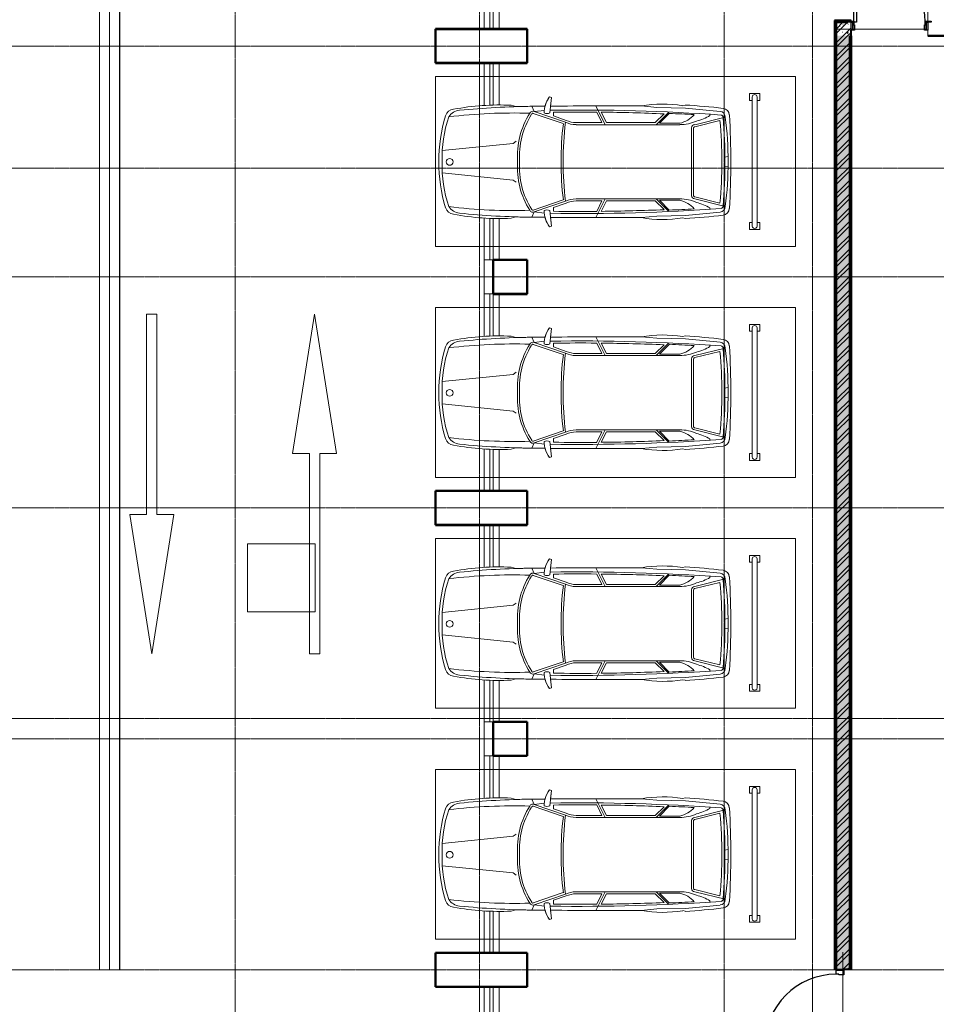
# Model space of a CAD drawing. Header units: millimetres. Extents: x 5617 to 106392, y -10603 to 59260.
# Tile 17 of 44: x 65103 to 78602, y 25792 to 40288. Entities that reach past the tile are written whole.
import ezdxf

# ---------------------------------------------------------------- set-up
doc = ezdxf.new("R2010")
doc.units = ezdxf.units.MM
for name, pattern in [('ADSK_Линия сетки', [25, 20, -2.5, 0, -2.5]), ('Линия сетки', [25, 20, -2.5, 0, -2.5]), ('Осевая', [14, 10, -2, 0, -2])]:
    doc.linetypes.add(name, pattern=pattern)
for name, color, linetype, lineweight in [('Двери', 7, 'Continuous', 18), ('Кабельные лотки', 7, 'Continuous', 18), ('Каркас несущий', 7, 'Continuous', 18), ('Каркас_Импост', 7, 'Continuous', 30), ('Монтажный зазор', 7, 'Continuous', 30), ('Обобщенные модели', 7, 'Continuous', 18), ('Окна', 7, 'Continuous', 18), ('Осевая линия', 7, 'Осевая', 18), ('Оси', 7, 'Continuous', 9), ('Панель', 7, 'Continuous', 30), ('Парковка', 7, 'Continuous', 18), ('Перекрытия', 7, 'Continuous', 18), ('Стены разрез', 7, 'Continuous', 40), ('Стены штриховка', 7, 'Continuous', 40), ('Элементы узлов', 7, 'Continuous', 18)]:
    doc.layers.add(name, color=color, linetype=linetype, lineweight=lineweight)
pattern_1 = [(50, (0, 0), (218.62117, -19.1268), [22.86, -251.46]), (355, (0, 0), (-42.2919, 229.2684), [18.288, -201.168]), (100.451, (18.22, -1.6), (176.3311, 210.13963), [19.428, -213.708]), (46.184, (0, 60.96), (325.29495, -50.4516), [34.29, -377.19]), (96.636, (27.1, 56.76), (284.883, 296.9127), [29.142, -320.562]), (351.184, (0, 60.96), (284.8858, 296.9107), [27.432, -301.752]), (21, (30.48, 45.72), (181.93753, -122.7183), [22.86, -251.46]), (326, (30.48, 45.72), (74.1622, 221.0262), [18.288, -201.168]), (71.451, (45.64, 35.5), (256.10035, 98.30526), [19.428, -213.708]), (37.5, (0, 0), (3.70639, 101.465895), [3.353, -195.377, 3.353, -200.863, -201.93]), (37.5, (0, 0), (3.70639, 101.465895), [-402.946, 3.353, -198.577]), (7.5, (0, 0), (80.18358, 120.21653), [3.353, -113.081, 3.353, -190.805, -76.962]), (7.5, (0, 0), (80.18358, 120.21653), [-310.591, 3.353, -73.609]), (327.5, (-67.97, 0), (162.70865, -6.87497), [3.353, -72.847, 3.353, -234.391, -315.468]), (327.5, (-67.97, 0), (162.70865, -6.87497), [-313.944, 3.353, -312.115]), (317.5, (-98.45, 0), (177.75468, 30.51183), [3.353, -95.707, 3.353, -154.534, -224.028]), (317.5, (-98.45, 0), (177.75468, 30.51183), [-256.946, 3.353, -220.675])]
pattern_2 = [(45, (0, 0), (-101.02788, 101.02788), []), (45, (67.35, 0), (-101.02788, 101.02788), [])]
pattern_3 = [(0, (0, 0), (406.4, 101.6), [33.528, -271.272, 33.528, -271.272, -1625.6]), (0, (0, 0), (406.4, 101.6), [-609.6, 33.528, -576.072, 33.528, -271.272, -711.2]), (0, (0, 0), (406.4, 101.6), [-1524, 33.528, -169.672, 33.528, -474.472]), (120, (152.4, 50.8), (-291.18818, 301.15272), [33.528, -271.272, 33.528, -271.272, -1625.6]), (120, (152.4, 50.8), (-291.18818, 301.15272), [-609.6, 33.528, -576.072, 33.528, -271.272, -711.2]), (120, (152.4, 50.8), (-291.18818, 301.15272), [-1524, 33.528, -169.672, 33.528, -474.472]), (240, (203.2, 254), (-115.21182, -402.75272), [33.528, -271.272, 33.528, -271.272, -1625.6]), (240, (203.2, 254), (-115.21182, -402.75272), [-609.6, 33.528, -576.072, 33.528, -271.272, -711.2]), (240, (203.2, 254), (-115.21182, -402.75272), [-1524, 33.528, -169.672, 33.528, -474.472])]

# ---------------------------------------------------------------- blocks, each defined once
blk = doc.blocks.new('101_Дверь_Однопольная - _ПЧ_Мет_1000х2000_Между секциями_EI60_Пр-4440048-МКСС_LB02_-11_400__Кабельные конструкции_Лотки_3')
at = {"layer": 'Каркас_Импост', "color": 254, "true_color": 0xcccccc}
for p, q in [((-585, 100), (-525, 100)), ((-585, -15), (-585, 100)), ((-525, 100), (-525, 60)), ((-525, 60), (-515, 60)), ((-515, 60), (-515, -15)), ((515, 60), (525, 60)), ((515, -15), (515, 60)), ((525, 100), (585, 100)), ((525, 60), (525, 100)), ((585, 100), (585, -15)), ((-515, -15), (-585, -15)), ((585, -15), (515, -15))]:
    blk.add_line(p, q, dxfattribs=at)
at = {"layer": 'Монтажный зазор', "color": 254, "true_color": 0xcccccc}
for p, q in [((-600, 100), (-585, 100)), ((-600, -15), (-600, 100)), ((-585, 100), (-585, -15)), ((585, -15), (585, 100)), ((585, 100), (600, 100)), ((600, 100), (600, -15)), ((-585, -15), (-600, -15)), ((600, -15), (585, -15))]:
    blk.add_line(p, q, dxfattribs=at)
at = {"layer": 'Панель', "color": 254, "true_color": 0xcccccc}
for p, q in [((-525, 1150), (-485, 1150)), ((-525, 100), (-525, 1150)), ((-485, 1150), (-485, 100)), ((-485, 100), (-525, 100))]:
    blk.add_line(p, q, dxfattribs=at)
blk.add_arc((-525, 100), 1050, 0, 90, dxfattribs=at)
blk = doc.blocks.new('ПР - _ПЧ_1200_200_Оп250-250_Шаг300_Арм16_Арм10-3232359-МКСС_LB02_-11_400__Кабельные конструкции_Лотки_3')
at = {"layer": 'Каркас несущий', "color": 254, "true_color": 0xffcccc}
for p, q in [((-850, 0), (850, 0)), ((-850, 0), (-600, 0)), ((-515, 0), (515, 0)), ((600, 0), (850, 0))]:
    blk.add_line(p, q, dxfattribs=at)
blk = doc.blocks.new('105_Приямок_C крышкой - 1000x1000-V3-МКСС_LB02_-11_400__Кабельные конструкции_Лотки_3')
at = {"layer": 'Обобщенные модели', "color": 254, "true_color": 0xcccccc}
for p, q in [((-500, -500), (-500, 500)), ((-500, 500), (500, 500)), ((500, 500), (500, -500)), ((500, -500), (-500, -500))]:
    blk.add_line(p, q, dxfattribs=at)
blk = doc.blocks.new('CP_ДШ_Hanytex_TopJoint 24C_Половина - CP_ДШ_Hanytex_TopJoint 24C_Половина-3657771-МКСС_LB02_-11_400__Кабельные конструкции_Лотки_3')
at = {"layer": 'Обобщенные модели', "color": 254, "true_color": 0xcccccc}
for p, q in [((0, -25), (0, 110)), ((500, 110), (0, 110)), ((500, 110), (500, -25)), ((500, -25), (0, -25))]:
    blk.add_line(p, q, dxfattribs=at)
blk = doc.blocks.new('CP_ДШ_Hanytex_TopJoint 24C - CP_ДШ_Hanytex_TopJoint 24C-V9-МКСС_LB02_-11_400__Кабельные конструкции_Лотки_3')
at = {"layer": 'Обобщенные модели', "color": 254, "true_color": 0xcccccc}
for p, q in [((0, -110), (0, 110)), ((619, 110), (0, 110)), ((620, 25), (0, 25)), ((0, 25), (0, -25)), ((2900, 25), (2288, 25)), ((2900, 110), (2289, 110)), ((2900, 110), (2900, -110)), ((2900, -25), (2900, 25)), ((0, -25), (622, -25)), ((625, -110), (0, -110)), ((2900, -110), (2282, -110)), ((2286, -25), (2900, -25))]:
    blk.add_line(p, q, dxfattribs=at)
blk = doc.blocks.new('CP_ДШ_Hanytex_TopJoint 24C - CP_ДШ_Hanytex_TopJoint 24C-3950286-МКСС_LB02_-11_400__Кабельные конструкции_Лотки_3')
at = {"layer": 'Обобщенные модели', "color": 254, "true_color": 0xcccccc}
for p, q in [((0, -110), (0, 110)), ((1200, 110), (0, 110)), ((1200, 25), (0, 25)), ((0, 25), (0, -25)), ((3600, 110), (1250, 110)), ((3600, 25), (1250, 25)), ((3600, 110), (3600, -110)), ((3600, -25), (3600, 25)), ((0, -25), (1200, -25)), ((1200, -110), (0, -110)), ((1250, -25), (3600, -25)), ((3600, -110), (1250, -110))]:
    blk.add_line(p, q, dxfattribs=at)
blk = doc.blocks.new('101_Дверь_Однопольная - _ПЧ_Мет_1000х2000_Между секциями_угловая коробка_EI60_Пр-4617500-МКСС_LB02_-11_400__Кабельные конструкции_Лотки_3')
at = {"layer": 'Каркас_Импост', "color": 254, "true_color": 0xcccccc}
for p, q in [((-615, 115), (-525, 115)), ((-615, 100), (-615, 115)), ((-540, 100), (-615, 100)), ((-540, -15), (-540, 100)), ((-525, 115), (-525, 60)), ((-525, 60), (-515, 60)), ((-515, 60), (-515, -15)), ((515, 60), (525, 60)), ((515, -15), (515, 60)), ((525, 115), (615, 115)), ((525, 60), (525, 115)), ((540, 100), (540, -15)), ((615, 100), (540, 100)), ((615, 115), (615, 100)), ((-515, -15), (-540, -15)), ((540, -15), (515, -15))]:
    blk.add_line(p, q, dxfattribs=at)
at = {"layer": 'Монтажный зазор', "color": 254, "true_color": 0xcccccc}
for p, q in [((-565, 100), (-540, 100)), ((-565, -15), (-565, 100)), ((-540, 100), (-540, -15)), ((540, -15), (540, 100)), ((540, 100), (565, 100)), ((565, 100), (565, -15)), ((-540, -15), (-565, -15)), ((565, -15), (540, -15))]:
    blk.add_line(p, q, dxfattribs=at)
at = {"layer": 'Панель', "color": 254, "true_color": 0xcccccc}
for p, q in [((-525, 1150), (-485, 1150)), ((-525, 100), (-525, 1150)), ((-485, 1150), (-485, 100)), ((-485, 100), (-525, 100))]:
    blk.add_line(p, q, dxfattribs=at)
blk.add_arc((-525, 100), 1050, 0, 90, dxfattribs=at)
blk = doc.blocks.new('ПР - _ПЧ_1100_200_Оп250-0_Шаг300_Арм16_Арм10-3244754-МКСС_LB02_-11_400__Кабельные конструкции_Лотки_3')
at = {"layer": 'Каркас несущий', "color": 254, "true_color": 0xffcccc}
for p, q in [((-800, 0), (550, 0)), ((-800, 0), (-565, 0)), ((-515, 0), (515, 0))]:
    blk.add_line(p, q, dxfattribs=at)
blk = doc.blocks.new('199_Парковочные места 3 класса и МГН - Средний класс-V13-МКСС_LB02_-11_400__Кабельные конструкции_Лотки_3')
at = {"layer": 'Парковка', "color": 254, "true_color": 0xcccccc}
for p, q in [((2500, 5300), (0, 5300)), ((0, 5300), (0, 0)), ((2500, 0), (2500, 5300)), ((250, 4775), (350, 4775)), ((250, 4625), (250, 4775)), ((300, 4735), (2200, 4735)), ((300, 4665), (2200, 4665)), ((350, 4735), (350, 4775)), ((350, 4625), (350, 4665)), ((2150, 4735), (2150, 4775)), ((2150, 4775), (2250, 4775)), ((2150, 4625), (2150, 4665)), ((2250, 4625), (2250, 4775)), ((250, 4625), (350, 4625)), ((2150, 4625), (2250, 4625)), ((0, 0), (2500, 0))]:
    blk.add_line(p, q, dxfattribs=at)
for centre, start, end in [((300, 4700), 90, 270), ((2200, 4700), 270, 90)]:
    blk.add_arc(centre, 35, start, end, dxfattribs=at)
at = {"layer": 'Элементы узлов', "color": 254, "true_color": 0xcccccc}
for p, q in [((708, 3817), (596, 4265)), ((1188, 4261), (1177, 4307)), ((1320, 4261), (1331, 4307)), ((1800, 3817), (1912, 4265)), ((512, 4192), (463, 3682)), ((738, 3820), (646, 4189)), ((1770, 3820), (1862, 4189)), ((1996, 4192), (2045, 3682)), ((574, 4042), (555, 4042)), ((1933, 4042), (1953, 4042)), ((1254, 3801), (754, 3801)), ((1254, 3771), (754, 3771)), ((1254, 3801), (1754, 3801)), ((1254, 3771), (1754, 3771)), ((419, 3676), (428, 3642)), ((428, 3642), (419, 3676)), ((463, 3682), (453, 3260)), ((2045, 3682), (2054, 3260)), ((2088, 3676), (2079, 3642)), ((2088, 3676), (2079, 3642)), ((688, 3297), (688, 3598)), ((708, 2069), (708, 3598)), ((1800, 2069), (1800, 3598)), ((1820, 3297), (1820, 3598)), ((708, 3249), (522, 3435)), ((688, 3297), (542, 3443)), ((678, 3237), (549, 3366)), ((1800, 3249), (1986, 3435)), ((1820, 3297), (1966, 3443)), ((1830, 3237), (1959, 3366)), ((453, 3260), (432, 3033)), ((678, 2516), (678, 3237)), ((1830, 2516), (1830, 3237)), ((2054, 3260), (2076, 3033)), ((708, 2497), (432, 2363)), ((678, 2516), (524, 2441)), ((1800, 2497), (2076, 2363)), ((1830, 2516), (1984, 2441)), ((678, 2449), (523, 2374)), ((678, 2069), (678, 2449)), ((1830, 2069), (1830, 2449)), ((1830, 2449), (1984, 2374)), ((515, 1453), (673, 1914)), ((580, 1736), (645, 1925)), ((1992, 1453), (1835, 1914)), ((1927, 1736), (1863, 1925)), ((543, 1440), (693, 1881)), ((1965, 1440), (1814, 1881)), ((298, 1678), (308, 1707)), ((298, 1678), (308, 1707)), ((308, 1707), (536, 1683)), ((308, 1707), (435, 1693)), ((436, 1612), (438, 1418)), ((438, 1418), (436, 1612)), ((515, 1453), (497, 1605)), ((580, 1736), (525, 1736)), ((1927, 1736), (1983, 1736)), ((2200, 1707), (1972, 1683)), ((1992, 1453), (2011, 1605)), ((2072, 1612), (2070, 1418)), ((2072, 1612), (2070, 1418)), ((2072, 1693), (2200, 1707)), ((2210, 1678), (2200, 1707)), ((2200, 1707), (2210, 1678)), ((515, 1453), (438, 1418)), ((1992, 1453), (2070, 1418)), ((422, 1114), (442, 1185)), ((422, 1114), (442, 1185)), ((953, 1186), (984, 1142)), ((1555, 1186), (1524, 1142)), ((2085, 1114), (2065, 1185)), ((2065, 1185), (2085, 1114)), ((984, 1142), (1090, 99)), ((1524, 1142), (1418, 99))]:
    blk.add_line(p, q, dxfattribs=at)
blk.add_circle((1256, 208), 49.6, dxfattribs=at)
for centre, radius, start, end in [((1250, -6442), 10791, 89.9787, 93.6407), ((1250, -6442), 10791, 89.9787, 93.6407), ((1258, -6442), 10791, 86.3593, 90.0213), ((1258, -6442), 10791, 86.3593, 90.0213), ((9206, 3182), 8801, 173.1165, 176.7833), ((9206, 3182), 8801, 173.1165, 176.7833), ((571, 4224), 103, 93.6407, 173.1165), ((571, 4224), 103, 93.6407, 173.1165), ((30000, 2118), 29508, 175.9457, 180.8366), ((593, 4184), 81.1, 87.5771, 174.3071), ((600, 4202), 33.8, 82.905, 175.9457), ((1185, 180), 4128, 89.0501, 98.2092), ((1254, -3792), 8054, 85.3719, 94.6281), ((1254, -2689), 6905, 84.9489, 95.0511), ((1322, 180), 4128, 81.7908, 90.9499), ((1908, 4202), 33.8, 4.0543, 97.095), ((1915, 4184), 81.1, 5.6929, 92.4229), ((-27492, 2118), 29508, 359.1634, 4.0543), ((1937, 4224), 103, 6.8835, 86.3593), ((1937, 4224), 103, 6.8835, 86.3593), ((-6698, 3182), 8801, 3.2167, 6.8835), ((-6698, 3182), 8801, 3.2167, 6.8835), ((-103, 3648), 783, 14.4186, 30.1446), ((2611, 3648), 783, 149.8554, 165.5814), ((30000, 2118), 29488, 176.7104, 177.4243), ((270, 3492), 431, 14.2603, 47.5583), ((104, 3598), 603, 359.9999, 24.0001), ((754, 3817), 46.1, 180, 270), ((754, 3817), 16.1, 170.2127, 270), ((1754, 3817), 16.1, 270, 9.7873), ((1754, 3817), 46.1, 270, 360), ((2403, 3598), 603, 155.9999, 180.0001), ((2238, 3492), 431, 132.4417, 165.7397), ((-27492, 2118), 29488, 2.5757, 3.2896), ((2198, 3346), 1794, 170.5335, 190.0508), ((2198, 3346), 1794, 170.5335, 190.0508), ((310, 3346), 1794, 349.9492, 9.4665), ((310, 3346), 1794, 349.9492, 9.4665), ((30000, 2118), 29478, 177.5739, 179.3716), ((-27492, 2118), 29478, 0.6284, 2.4261), ((122295, 2694), 121864, 179.84038, 180.47042), ((122295, 2694), 121864, 179.84038, 180.47042), ((-119787, 2694), 121864, 359.52958, 0.15962), ((-119787, 2694), 121864, 359.52958, 0.15962), ((30000, 2118), 29478, 179.5021, 180.7418), ((-27492, 2118), 29478, 359.2582, 0.4979), ((308, 2078), 370, 335.614, 358.6829), ((308, 2078), 400, 335.8269, 358.7333), ((2200, 2078), 400, 181.2667, 204.1731), ((2200, 2078), 370, 181.3171, 204.386), ((1254, 6445), 4567, 262.6911, 277.3091), ((1254, 6445), 4597, 262.9967, 277.0036), ((546, 2020), 422, 234.0334, 268.6551), ((546, 2020), 422, 234.0334, 254.9198), ((444, 1640), 101, 335.1844, 24.8156), ((2064, 1640), 101, 155.1844, 204.8156), ((1962, 2020), 422, 271.3449, 305.9666), ((1962, 2020), 422, 285.0802, 305.9666), ((555, 1432), 44.9, 152.0765, 249.8627), ((1953, 1432), 44.9, 290.1373, 27.9235), ((12318, 1543), 11881, 180.5997, 185.7413), ((12318, 1543), 11881, 180.5997, 181.7231), ((8358, 1141), 7822, 178.1805, 186.9391), ((555, 1432), 14.9, 145.3433, 249.8627), ((1172, 2380), 1175, 237.4377, 273.9819), ((1172, 2380), 1145, 237.4377, 274.0864), ((1335, 2380), 1145, 265.9136, 302.7696), ((1335, 2380), 1175, 266.0181, 302.5623), ((-5850, 1141), 7822, 353.0609, 1.8195), ((1953, 1432), 14.9, 280.8242, 34.6567), ((-9810, 1543), 11881, 354.2587, 359.4003), ((-9810, 1543), 11881, 358.2769, 359.4003), ((3991, 937), 3573, 177.157, 190.805), ((3991, 937), 3573, 177.157, 190.805), ((-1483, 937), 3573, 349.195, 2.843), ((-1483, 937), 3573, 349.195, 2.843), ((710, 376), 215, 185.7413, 236.8444), ((1797, 376), 215, 303.1556, 354.2587), ((617, 279), 137, 184.9335, 253.1284), ((617, 279), 137, 184.9335, 253.1284), ((1254, 2377), 2329, 253.1284, 269.9999), ((1254, 2377), 2329, 253.1284, 269.9999), ((1178, 1869), 1772, 250.7131, 272.4464), ((1329, 1869), 1772, 267.5536, 289.2869), ((1254, 2377), 2329, 270.0001, 286.8716), ((1254, 2377), 2329, 270.0001, 286.8716), ((1890, 279), 137, 286.8716, 355.0665), ((1890, 279), 137, 286.8716, 355.0665)]:
    blk.add_arc(centre, radius, start, end, dxfattribs=at)
blk = doc.blocks.new('199_Паркинг_Дорожная разметка - Стрелка_Прямое_Движение-4798525-МКСС_LB02_-11_400__Кабельные конструкции_Лотки_3')
at = {"layer": 'Парковка', "color": 254, "true_color": 0xcccccc}
for p, q in [((0, 2504), (-324, 450)), ((324, 450), (0, 2504)), ((-324, 450), (-75, 450)), ((-75, 450), (-75, -2500)), ((75, -2500), (75, 450)), ((75, 450), (324, 450)), ((-75, -2500), (75, -2500))]:
    blk.add_line(p, q, dxfattribs=at)
blk = doc.blocks.new('135_SLK_GD_AR_rvt-1-МКСС_LB02_-11_400__Кабельные конструкции_Лотки_3')
at = {"layer": 'Стены разрез', "lineweight": 9, "true_color": 0xcccccc}
h = blk.add_hatch(dxfattribs=at)
h.set_pattern_fill('FP_4', color=254, style=0, pattern_type=2)
h.set_pattern_definition(pattern_3)
h.paths.add_polyline_path([(62800, 24820), (62800, 25110), (62780, 25110), (62780, 24820)])
h.paths.add_polyline_path([(62800, 26310), (62800, 40270), (62780, 40270), (62780, 26310)])
h = blk.add_hatch(dxfattribs=at)
h.set_pattern_fill('FP_4', color=254, style=0, pattern_type=2)
h.set_pattern_definition(pattern_3)
h.paths.add_polyline_path([(62970, 40250), (62970, 40265), (63020, 40265), (63020, 40270), (62800, 40270), (62800, 40250)])
h = blk.add_hatch(dxfattribs=at)
h.set_pattern_fill('FP_1', color=254, style=0, pattern_type=2)
h.set_pattern_definition(pattern_1)
h.paths.add_polyline_path([(63020, 40050), (63020, 40250), (62800, 40250), (62800, 40050), (63000, 40050)])
h = blk.add_hatch(dxfattribs=at)
h.set_pattern_fill('FP_2', color=254, style=0, pattern_type=2)
h.set_pattern_definition(pattern_2)
h.paths.add_polyline_path([(63020, 40050), (63020, 40250), (62800, 40250), (62800, 40050), (63000, 40050)])
h = blk.add_hatch(dxfattribs=at)
h.set_pattern_fill('FP_1', color=254, style=0, pattern_type=2)
h.set_pattern_definition(pattern_1)
h.paths.add_polyline_path([(62974, 15700), (63000, 15700), (63000, 20750), (62800, 20750), (62800, 15700), (62845, 15700)])
h.paths.add_polyline_path([(63000, 21950), (63000, 25110), (62800, 25110), (62800, 21950), (62915, 21950)])
h.paths.add_polyline_path([(62845, 26310), (63000, 26310), (63000, 40050), (62800, 40050), (62800, 26310)])
h = blk.add_hatch(dxfattribs=at)
h.set_pattern_fill('FP_2', color=254, style=0, pattern_type=2)
h.set_pattern_definition(pattern_2)
h.paths.add_polyline_path([(62974, 15700), (63000, 15700), (63000, 20750), (62800, 20750), (62800, 15700), (62845, 15700)])
h.paths.add_polyline_path([(63000, 21950), (63000, 25110), (62800, 25110), (62800, 21950), (62915, 21950)])
h.paths.add_polyline_path([(62845, 26310), (63000, 26310), (63000, 40050), (62800, 40050), (62800, 26310)])
h = blk.add_hatch(dxfattribs=at)
h.set_pattern_fill('FP_4', color=254, style=0, pattern_type=2)
h.set_pattern_definition(pattern_3)
h.paths.add_polyline_path([(63020, 15600), (63020, 20750), (63000, 20750), (63000, 15600)])
h.paths.add_polyline_path([(63000, 21950), (63020, 21950), (63020, 25110), (63000, 25110), (63000, 22769)])
h.paths.add_polyline_path([(63000, 26310), (63020, 26310), (63020, 40050), (63000, 40050), (63000, 26761)])
at = {"layer": 'Перекрытия', "color": 254, "true_color": 0xcccccc}
for p, q in [((64150, 40265), (64150, 45550)), ((56900, 39650), (56900, 40150)), ((56900, 40150), (57615, 40150)), ((57835, 40150), (58250, 40150)), ((58250, 40150), (58250, 39650)), ((64150, 40050), (64150, 40135)), ((64450, 40050), (64150, 40050)), ((57615, 39650), (56900, 39650)), ((58250, 39650), (57835, 39650)), ((57835, 36750), (58250, 36750)), ((58250, 36750), (58250, 36250)), ((58250, 36250), (57835, 36250)), ((56900, 32850), (56900, 33350)), ((56900, 33350), (57615, 33350)), ((57835, 33350), (58250, 33350)), ((58250, 33350), (58250, 32850)), ((57615, 32850), (56900, 32850)), ((58250, 32850), (57835, 32850)), ((54130, 32570), (55130, 32570)), ((54130, 31570), (54130, 32570)), ((55130, 32570), (55130, 31570)), ((55130, 31570), (54130, 31570)), ((57835, 29950), (58250, 29950)), ((58250, 29950), (58250, 29450)), ((58250, 29450), (57835, 29450)), ((56900, 26050), (56900, 26550)), ((56900, 26550), (57615, 26550)), ((57835, 26550), (58250, 26550)), ((58250, 26550), (58250, 26050)), ((57615, 26050), (56900, 26050)), ((58250, 26050), (57835, 26050))]:
    blk.add_line(p, q, dxfattribs=at)
at = {"layer": 'Стены разрез', "color": 254, "true_color": 0xcccccc}
for p, q in [((58252, 40152), (56898, 40152)), ((56898, 40152), (56898, 40150)), ((58252, 40150), (58252, 40152)), ((62780, 40275), (62775, 40275)), ((62775, 40275), (62775, 26310)), ((62800, 40275), (62780, 40275)), ((63020, 40275), (62800, 40275)), ((62800, 40250), (62800, 40050)), ((62800, 40050), (62800, 40250)), ((63020, 40265), (63020, 40275)), ((56898, 40150), (56898, 39650)), ((56900, 40150), (58250, 40150)), ((56900, 39650), (56900, 40150)), ((58250, 40150), (58250, 39650)), ((58252, 39648), (58252, 40150)), ((63000, 40050), (63020, 40050)), ((63025, 40050), (63000, 40050)), ((63020, 40050), (63020, 40135)), ((63025, 26310), (63025, 40050)), ((64450, 40050), (64150, 40050)), ((64150, 40050), (64150, 40048)), ((64150, 40048), (64452, 40048)), ((56898, 39650), (56898, 39648)), ((56898, 39648), (58250, 39648)), ((58250, 39650), (56900, 39650)), ((58250, 39648), (58252, 39648)), ((57750, 36752), (57748, 36752)), ((57748, 36752), (57748, 36248)), ((58252, 36752), (57750, 36752)), ((57750, 36250), (57750, 36750)), ((57750, 36750), (58250, 36750)), ((58250, 36750), (58250, 36250)), ((58252, 36750), (58252, 36752)), ((58252, 36248), (58252, 36750)), ((57748, 36248), (57750, 36248)), ((58250, 36250), (57750, 36250)), ((57750, 36248), (58250, 36248)), ((58250, 36248), (58252, 36248)), ((58252, 33352), (56898, 33352)), ((56898, 33352), (56898, 33350)), ((56898, 33350), (56898, 32850)), ((56900, 33350), (58250, 33350)), ((56900, 32850), (56900, 33350)), ((58250, 33350), (58250, 32850)), ((58252, 33350), (58252, 33352)), ((58252, 32848), (58252, 33350)), ((56898, 32850), (56898, 32848)), ((56898, 32848), (58250, 32848)), ((58250, 32850), (56900, 32850)), ((58250, 32848), (58252, 32848)), ((57750, 29952), (57748, 29952)), ((57748, 29952), (57748, 29448)), ((58252, 29952), (57750, 29952)), ((57750, 29450), (57750, 29950)), ((57750, 29950), (58250, 29950)), ((58250, 29950), (58250, 29450)), ((58252, 29950), (58252, 29952)), ((58252, 29448), (58252, 29950)), ((57748, 29448), (57750, 29448)), ((58250, 29450), (57750, 29450)), ((57750, 29448), (58250, 29448)), ((58250, 29448), (58252, 29448)), ((58252, 26552), (56898, 26552)), ((56898, 26552), (56898, 26550)), ((56898, 26550), (56898, 26050)), ((56900, 26550), (58250, 26550)), ((56900, 26050), (56900, 26550)), ((58250, 26550), (58250, 26050)), ((58252, 26550), (58252, 26552)), ((58252, 26048), (58252, 26550)), ((62775, 26310), (62800, 26310)), ((62915, 26310), (63000, 26310)), ((63000, 26310), (63025, 26310)), ((56898, 26050), (56898, 26048)), ((56898, 26048), (58250, 26048)), ((58250, 26050), (56900, 26050)), ((58250, 26048), (58252, 26048))]:
    blk.add_line(p, q, dxfattribs=at)
at = {"layer": 'Стены штриховка', "color": 254, "true_color": 0xcccccc}
for p, q in [((62780, 40270), (62780, 26310)), ((62780, 40270), (62800, 40270)), ((63020, 40270), (62800, 40270)), ((62970, 40250), (62800, 40250)), ((62800, 40250), (62970, 40250)), ((62800, 40050), (62800, 26310)), ((62800, 26310), (62800, 40050)), ((63000, 26310), (63000, 40050)), ((63000, 40050), (63000, 26310)), ((63020, 26310), (63020, 40050))]:
    blk.add_line(p, q, dxfattribs=at)
at = {"layer": 'Двери', "color": 254, "lineweight": 18, "true_color": 0xcccccc}
blk.add_blockref('101_Дверь_Однопольная - _ПЧ_Мет_1000х2000_Между секциями_угловая коробка_EI60_Пр-4617500-МКСС_LB02_-11_400__Кабельные конструкции_Лотки_3', (63585, 40150), dxfattribs=at)
at = {"layer": 'Двери', "color": 254, "lineweight": 18, "true_color": 0xcccccc, "rotation": 89.9999999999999}
blk.add_blockref('101_Дверь_Однопольная - _ПЧ_Мет_1000х2000_Между секциями_EI60_Пр-4440048-МКСС_LB02_-11_400__Кабельные конструкции_Лотки_3', (62900, 25710), dxfattribs=at)
at = {"layer": 'Каркас несущий', "color": 254, "lineweight": 18, "true_color": 0xcccccc}
blk.add_blockref('ПР - _ПЧ_1100_200_Оп250-0_Шаг300_Арм16_Арм10-3244754-МКСС_LB02_-11_400__Кабельные конструкции_Лотки_3', (63585, 40150), dxfattribs=at)
at = {"layer": 'Каркас несущий', "color": 254, "lineweight": 18, "true_color": 0xcccccc, "rotation": 89.9999999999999}
blk.add_blockref('ПР - _ПЧ_1200_200_Оп250-250_Шаг300_Арм16_Арм10-3232359-МКСС_LB02_-11_400__Кабельные конструкции_Лотки_3', (62900, 25710), dxfattribs=at)
at = {"layer": 'Обобщенные модели', "color": 254, "lineweight": 18, "true_color": 0xcccccc}
for name, p, rotation in [('CP_ДШ_Hanytex_TopJoint 24C - CP_ДШ_Hanytex_TopJoint 24C-V9-МКСС_LB02_-11_400__Кабельные конструкции_Лотки_3', (57725, 43050), 269.9999999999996), ('CP_ДШ_Hanytex_TopJoint 24C - CP_ДШ_Hanytex_TopJoint 24C-V9-МКСС_LB02_-11_400__Кабельные конструкции_Лотки_3', (57725, 39650), 269.9999999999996), ('CP_ДШ_Hanytex_TopJoint 24C_Половина - CP_ДШ_Hanytex_TopJoint 24C_Половина-3657771-МКСС_LB02_-11_400__Кабельные конструкции_Лотки_3', (57725, 36250), 89.9999999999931), ('CP_ДШ_Hanytex_TopJoint 24C - CP_ДШ_Hanytex_TopJoint 24C-V9-МКСС_LB02_-11_400__Кабельные конструкции_Лотки_3', (57725, 36250), 269.9999999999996), ('CP_ДШ_Hanytex_TopJoint 24C - CP_ДШ_Hanytex_TopJoint 24C-V9-МКСС_LB02_-11_400__Кабельные конструкции_Лотки_3', (57725, 32850), 269.9999999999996), ('CP_ДШ_Hanytex_TopJoint 24C_Половина - CP_ДШ_Hanytex_TopJoint 24C_Половина-3657771-МКСС_LB02_-11_400__Кабельные конструкции_Лотки_3', (57725, 29450), 89.9999999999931), ('CP_ДШ_Hanytex_TopJoint 24C - CP_ДШ_Hanytex_TopJoint 24C-V9-МКСС_LB02_-11_400__Кабельные конструкции_Лотки_3', (57725, 29450), 269.9999999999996), ('CP_ДШ_Hanytex_TopJoint 24C - CP_ДШ_Hanytex_TopJoint 24C-3950286-МКСС_LB02_-11_400__Кабельные конструкции_Лотки_3', (57725, 26050), 269.9999999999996)]:
    blk.add_blockref(name, p, dxfattribs=dict(at, rotation=rotation))
at = {"layer": 'Окна', "color": 254, "lineweight": 18, "true_color": 0xcccccc}
blk.add_blockref('105_Приямок_C крышкой - 1000x1000-V3-МКСС_LB02_-11_400__Кабельные конструкции_Лотки_3', (54630, 32070), dxfattribs=at)
at = {"layer": 'Парковка', "color": 254, "lineweight": 18, "true_color": 0xcccccc}
for name, p, rotation in [('199_Парковочные места 3 класса и МГН - Средний класс-V13-МКСС_LB02_-11_400__Кабельные конструкции_Лотки_3', (56900, 39450), 270.0000000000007), ('199_Паркинг_Дорожная разметка - Стрелка_Прямое_Движение-4798525-МКСС_LB02_-11_400__Кабельные конструкции_Лотки_3', (52720, 33454), 180), ('199_Парковочные места 3 класса и МГН - Средний класс-V13-МКСС_LB02_-11_400__Кабельные конструкции_Лотки_3', (56900, 36050), 270.0000000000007), ('199_Парковочные места 3 класса и МГН - Средний класс-V13-МКСС_LB02_-11_400__Кабельные конструкции_Лотки_3', (56900, 32650), 270.0000000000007), ('199_Парковочные места 3 класса и МГН - Средний класс-V13-МКСС_LB02_-11_400__Кабельные конструкции_Лотки_3', (56900, 29250), 270.0000000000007)]:
    blk.add_blockref(name, p, dxfattribs=dict(at, rotation=rotation))
blk.add_blockref('199_Паркинг_Дорожная разметка - Стрелка_Прямое_Движение-4798525-МКСС_LB02_-11_400__Кабельные конструкции_Лотки_3', (55120, 33450), dxfattribs=at)

msp = doc.modelspace()

# ---------------------------------------------------------------- linework, layer by layer
at = {"layer": 'Кабельные лотки', "color": 96, "true_color": 0x008000}
for p, q in [((66276.8, 54530.3), (66276.8, 26300)), ((66279.4, 54530.3), (66279.4, 26300)), ((66574.3, 54530.3), (66574.3, 26300)), ((66576.8, 54530.3), (66576.8, 26300)), ((66576.8, 26300), (66276.8, 26300))]:
    msp.add_line(p, q, dxfattribs=at)
at = {"layer": 'Осевая линия'}
msp.add_line((66426.8, 54530.3), (66426.8, 26300), dxfattribs=at)
at = {"layer": 'Оси', "linetype": 'Линия сетки'}
for p, q in [((68276.5, -9728.2), (68276.5, 59259.8)), ((71876.5, -9728.2), (71876.5, 59259.8)), ((75476.5, -9728.2), (75476.5, 59259.8)), ((76776.5, -9728.2), (76776.5, 59259.8))]:
    msp.add_line(p, q, dxfattribs=at)
at = {"layer": 'Оси', "linetype": 'ADSK_Линия сетки'}
for p, q in [((105516.8, 39900), (28647.1, 39900)), ((105516.8, 38100), (28647.1, 38100)), ((105516.8, 36500), (28647.1, 36500)), ((105516.8, 33100), (28647.1, 33100)), ((105516.8, 30000), (28647.1, 30000)), ((105516.8, 29700), (28647.1, 29700)), ((105516.8, 26300), (28647.1, 26300))]:
    msp.add_line(p, q, dxfattribs=at)

# ---------------------------------------------------------------- block references
at = {"lineweight": 5}
msp.add_blockref('135_SLK_GD_AR_rvt-1-МКСС_LB02_-11_400__Кабельные конструкции_Лотки_3', (14326.5, 0), dxfattribs=at)

doc.saveas('drawing.dxf')
